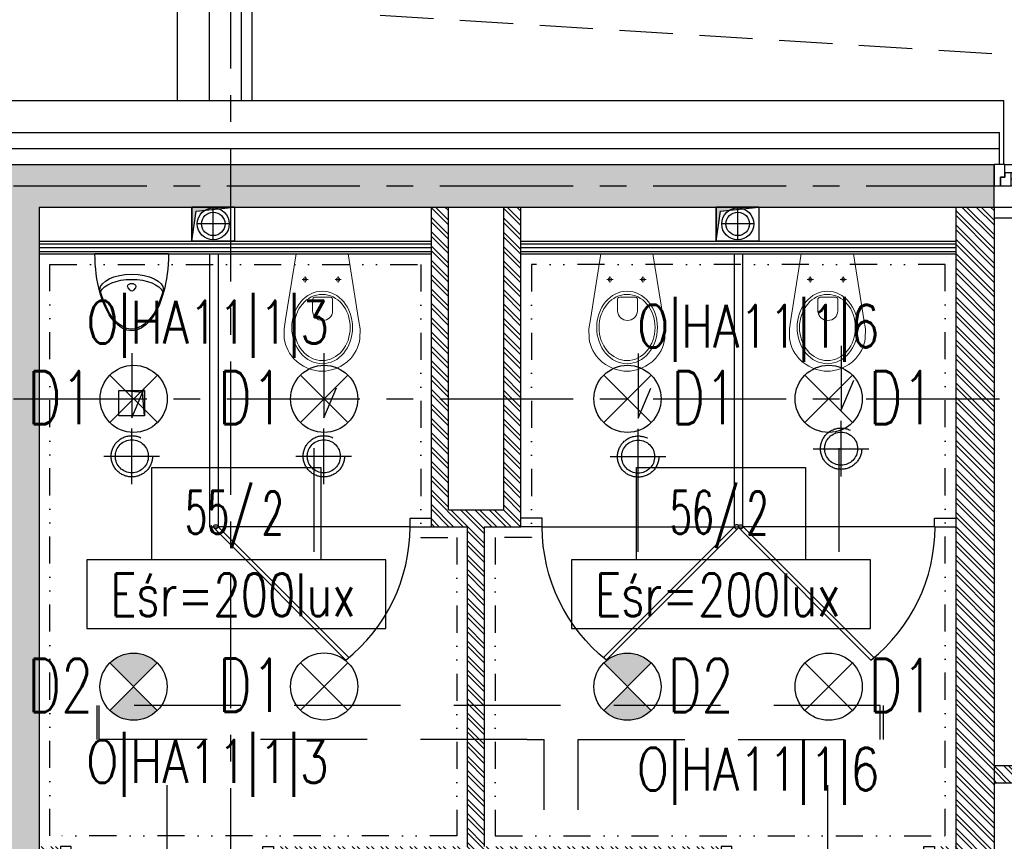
# Model space of a CAD drawing. Extents: x 41755 to 123924, y -112333 to 86187.
# Tile 256 of 256: x 106712 to 107174, y -5718 to -5333. Entities that reach past the tile are written whole.
import ezdxf
from ezdxf.enums import TextEntityAlignment as Align

# ---------------------------------------------------------------- set-up
doc = ezdxf.new("R2010")
doc.units = 0
doc.header["$LTSCALE"] = 50
for name, pattern in [('CENTER', [2, 1.25, -0.25, 0.25, -0.25]), ('DASHED', [0.75, 0.5, -0.25]), ('DIVIDE', [31.75, 12.7, -6.35, 0, -6.35, 0, -6.35])]:
    doc.linetypes.add(name, pattern=pattern)
doc.layers.get('0').update_dxf_attribs({"color": 101, "linetype": 'CONTINUOUS'})
for name, color, linetype in [('Drz---drzwi', 5, 'CONTINUOUS'), ('E-90', 6, 'CONTINUOUS'), ('E35', 6, 'CONTINUOUS'), ('Ins-kan', 54, 'CONTINUOUS'), ('Ins-went', 141, 'CONTINUOUS'), ('Okn---okna', 5, 'CONTINUOUS'), ('Opis-pom', 6, 'CONTINUOUS'), ('Opis_pom_ramka', 6, 'CONTINUOUS'), ('Os-osie glowne', 1, 'CENTER'), ('Sc-beton', 7, 'CONTINUOUS'), ('Sc-beton-hatch', 86, 'CONTINUOUS'), ('Sc-cegla pustak', 42, 'CONTINUOUS'), ('Sc-cegla pustak-hatch', 8, 'CONTINUOUS'), ('Sc-drewno', 22, 'CONTINUOUS'), ('Sc-gk', 120, 'CONTINUOUS'), ('Sc-gk-hatch', 8, 'CONTINUOUS'), ('Sc-izolacja term-styropian', 151, 'STYROPIAN-KA'), ('Sc-silikat', 61, 'CONTINUOUS'), ('Sc-systemowe', 150, 'CONTINUOUS'), ('Suf-widok', 8, 'CONTINUOUS'), ('W-idok', 8, 'CONTINUOUS'), ('W-otwor-strop', 1, 'CONTINUOUS'), ('Wyp-sanitar', 131, 'CONTINUOUS')]:
    doc.layers.add(name, color=color, linetype=linetype)
doc.styles.add('KA wymiar', font='romans.shx', dxfattribs={"width": 0.6})
doc.styles.add('ROMANS', font='romans', dxfattribs={"width": 0.85})
doc.linetypes.add('BATTING', pattern='A,0.0001,-0.1,[134,ltypeshp.shx,S=0.1,R=0,X=-0.1,Y=0],-0.2,[134,ltypeshp.shx,S=0.1,R=180,X=0.1,Y=0],-0.1', length=0.4001)
doc.linetypes.add('STYROPIAN-KA', pattern='A,0.0001,-0.1,[135,ltypeshp.shx,S=0.1,R=0,X=-0.1,Y=0],0,[135,ltypeshp.shx,S=0.1,R=180,X=0.1,Y=0],-0.1', length=0.2001)
pattern_1 = [(135, (48983.4185, 565.478), (-3.36759605, -3.36759605), []), (135, (48983.4185, 567.723), (-3.36759605, -3.36759605), [])]

# ---------------------------------------------------------------- blocks, each defined once
blk = doc.blocks.new('_0630_pisuar')
at = {"linetype": 'Continuous'}
for p, q in [((-17.24, 0), (17.24, 0)), ((-1.75, -15.85), (-0.88, -17.02)), ((-0.87, -14.1), (0.87, -14.1)), ((1.75, -15.85), (0.88, -17.02))]:
    blk.add_line(p, q, dxfattribs=at)
for centre, start, end in [((-0.87, -15.2), 90, 216.8823), ((0, -16.36), 216.8823, 323.1177), ((0.87, -15.2), 323.1177, 90)]:
    blk.add_arc(centre, 1.09, start, end, dxfattribs=at)
for centre, major_axis, ratio, start_param, end_param in [((0, 0), (0, -36), 0.478823, 4.712389, 7.853982), ((0, -16.84), (-14.92, 0), 0.492275, 3.141593, 6.283185), ((0, -19.29), (-14.92, 0), 0.492275, 3.348063, 6.076813)]:
    blk.add_ellipse(centre, major_axis=major_axis, ratio=ratio, start_param=start_param, end_param=end_param, dxfattribs=at)
blk.add_spline([(-14.92, -16.84), (-5.95, -32.9), (0.03, -35.33), (5.88, -32.9), (14.92, -16.84)], degree=3, dxfattribs=at)
blk = doc.blocks.new('_0630_DRZWI_90')
at = {"ltscale": 7}
for p, q in [((5, 8), (5, 98)), ((6.8, 8), (6.8, 97.98))]:
    blk.add_line(p, q, dxfattribs=at)
at = {"ltscale": 25}
for p, q in [((50, 19.7), (50, -28.9)), ((5, 8), (0, 8)), ((0, 8), (5, 8)), ((0, 0), (0, 8)), ((95, 8), (5, 8)), ((5, 8), (5, 0)), ((95, 8), (95, 0)), ((100, 8), (95, 8)), ((100, 0), (100, 8)), ((5, 0), (0, 0)), ((5, 0), (0, 0)), ((95, 0), (100, 0)), ((95, 0), (100, 0))]:
    blk.add_line(p, q, dxfattribs=at)
at = {"ltscale": 7}
blk.add_arc((5, 8), 90, 0, 90, dxfattribs=at)
blk = doc.blocks.new('_jhgjdfjghsdjgfhjfgjkfghgf')
at = {"ltscale": 25}
for p, q in [((0, 91.14), (0, 1.14)), ((11.7, 46.14), (-36.9, 46.14))]:
    blk.add_line(p, q, dxfattribs=at)
at = {"ltscale": 7}
for p, q in [((0, 1.14), (61.33, 62.47)), ((1.27, -0.13), (62.47, 61.07))]:
    blk.add_line(p, q, dxfattribs=at)
blk.add_circle((0, 0), 1)
blk.add_arc((0.02, 11.25), 79.88, 38.5768, 90.0142, dxfattribs=at)
blk = doc.blocks.new('_KOLO_WC_PODWIESZONE')
at = {"lineweight": 0}
for p, q in [((-12.21, 0), (-17.15, -30.7)), ((-12.21, 0), (12.21, 0)), ((12.21, 0), (17.15, -30.7)), ((-8.01, -11.98), (-9.42, -11.98)), ((-8.01, -11.98), (-8.01, -10.54)), ((-8.01, -11.98), (-6.53, -11.98)), ((-8.01, -11.98), (-8.01, -13.41)), ((7.49, -11.98), (6.08, -11.98)), ((7.49, -11.98), (7.49, -10.54)), ((7.49, -11.98), (8.97, -11.98)), ((7.49, -11.98), (7.49, -13.41)), ((-4.44, -21.51), (-4.44, -26.77)), ((-3.5, -20.21), (4, -20.21)), ((4.94, -21.51), (4.94, -26.77)), ((-17.15, -30.7), (-17.82, -35.14)), ((17.15, -30.7), (17.82, -35.14)), ((-17.82, -35.14), (-17.77, -39.69)), ((17.82, -35.14), (17.77, -39.69)), ((-17.77, -39.69), (-17.51, -41.08)), ((-17.51, -41.08), (-17.12, -42.53)), ((17.51, -41.08), (17.12, -42.53)), ((17.77, -39.69), (17.51, -41.08)), ((-17.12, -42.53), (-16.6, -43.93)), ((-16.6, -43.93), (-15.97, -45.29)), ((-15.97, -45.29), (-15.22, -46.59)), ((15.97, -45.29), (15.22, -46.59)), ((16.6, -43.93), (15.97, -45.29)), ((17.12, -42.53), (16.6, -43.93)), ((-15.22, -46.59), (-14.37, -47.83)), ((-14.37, -47.83), (-13.41, -48.99)), ((-13.41, -48.99), (-11.77, -50.6)), ((-11.77, -50.6), (-10, -51.94)), ((11.77, -50.6), (10, -51.94)), ((13.41, -48.99), (11.77, -50.6)), ((14.37, -47.83), (13.41, -48.99)), ((15.22, -46.59), (14.37, -47.83)), ((-10, -51.94), (-8.71, -52.72)), ((-8.71, -52.72), (-6.54, -53.77)), ((-6.54, -53.77), (-5.07, -54.25)), ((-5.07, -54.25), (-3.02, -54.72)), ((-3.02, -54.72), (-1.52, -54.92)), ((-1.52, -54.92), (0, -55)), ((1.52, -54.92), (0, -55)), ((3.02, -54.72), (1.52, -54.92)), ((5.07, -54.25), (3.02, -54.72)), ((6.54, -53.77), (5.07, -54.25)), ((8.71, -52.72), (6.54, -53.77)), ((10, -51.94), (8.71, -52.72))]:
    blk.add_line(p, q, dxfattribs=at)
for centre, radius, start, end in [((-3.24, -21.39), 1.2, 102.2339, 185.8899), ((3.75, -21.39), 1.2, 354.1101, 77.7661), ((0.25, -26.54), 4.7, 182.8022, 357.1978)]:
    blk.add_arc(centre, radius, start, end, dxfattribs=at)
for centre in [(-8.01, -11.98), (7.49, -11.98)]:
    blk.add_ellipse(centre, major_axis=(0.599, 0.599), ratio=1, start_param=5.497787, end_param=11.780972, dxfattribs=at)
for major_axis, ratio in [((0, -17), 0.838235), ((0, -15.54), 0.845174)]:
    blk.add_ellipse((0.05, -34.5), major_axis=major_axis, ratio=ratio, dxfattribs=at)
blk = doc.blocks.new('_FIUETUR')
for p, q in [((-377, -19.75), (-5, -19.75)), ((-260, -23.75), (-374, -23.75)), ((-260, -26.75), (-374, -26.75)), ((-130, -23.75), (-244, -23.75)), ((-130, -26.75), (-244, -26.75)), ((-8, -23.75), (-114, -23.75)), ((-8, -26.75), (-114, -26.75)), ((-8, -29.75), (-374, -29.75)), ((-382, -39.75), (-382, -44.75)), ((-382, -39.75), (0, -39.75)), ((0, -44.75), (0, -39.75)), ((-382, -44.75), (0, -44.75))]:
    blk.add_line(p, q)
for points in [[(-377, -19.75), (-382, -19.75), (-382, -29.75), (-379, -29.75), (-379, -25.75), (-377, -25.75)], [(-257, -19.75), (-252, -19.75), (-252, -29.75), (-255, -29.75), (-255, -25.75), (-257, -25.75)], [(-247, -19.75), (-252, -19.75), (-252, -29.75), (-249, -29.75), (-249, -25.75), (-247, -25.75)], [(-127, -19.75), (-122, -19.75), (-122, -29.75), (-125, -29.75), (-125, -25.75), (-127, -25.75)], [(-117, -19.75), (-122, -19.75), (-122, -29.75), (-119, -29.75), (-119, -25.75), (-117, -25.75)], [(-5, -19.75), (0, -19.75), (0, -29.75), (-3, -29.75), (-3, -25.75), (-5, -25.75)], [(-374, -23.75), (-377, -23.75), (-377, -25.75), (-379, -25.75), (-379, -29.75), (-377, -29.75), (-374, -29.75)], [(-260, -23.75), (-257, -23.75), (-257, -25.75), (-255, -25.75), (-255, -29.75), (-257, -29.75), (-260, -29.75)], [(-244, -23.75), (-247, -23.75), (-247, -25.75), (-249, -25.75), (-249, -29.75), (-247, -29.75), (-244, -29.75)], [(-130, -23.75), (-127, -23.75), (-127, -25.75), (-125, -25.75), (-125, -29.75), (-127, -29.75), (-130, -29.75)], [(-114, -23.75), (-117, -23.75), (-117, -25.75), (-119, -25.75), (-119, -29.75), (-117, -29.75), (-114, -29.75)], [(-8, -23.75), (-5, -23.75), (-5, -25.75), (-3, -25.75), (-3, -29.75), (-5, -29.75), (-8, -29.75)]]:
    blk.add_lwpolyline(points, close=True)
blk = doc.blocks.new('_opis_pom_metka')
at = {"layer": 'Opis_pom_ramka'}
blk.add_lwpolyline([(-33.13, 0), (32.87, 0), (32.87, -36), (-33.13, -36)], close=True, dxfattribs=at)
at = {"style": 'KA wymiar', "width": 0.6}
blk.add_attdef('KO/', text='', height=16.8, dxfattribs=at).set_placement((3.45, -25.87), align=Align.RIGHT)
blk.add_attdef('NR', (3.8, -26.16), '', height=16.8, dxfattribs=at)

msp = doc.modelspace()

# ---------------------------------------------------------------- hatches: boundary and pattern name
at = {"layer": 'E35'}
h = msp.add_hatch(color=256, dxfattribs=at)
edge = h.paths.add_edge_path()
edge.add_line((106765.285, -5645.643), (106754.148, -5656.78))
edge.add_ellipse((106765.285, -5645.643), major_axis=(11.137, 11.137), ratio=1, start_angle=180, end_angle=270)
edge.add_line((106776.422, -5656.78), (106765.285, -5645.643))
edge = h.paths.add_edge_path()
edge.add_line((106754.148, -5634.506), (106765.285, -5645.643))
edge.add_line((106765.285, -5645.643), (106776.422, -5634.506))
edge.add_ellipse((106765.285, -5645.643), major_axis=(11.137, 11.137), ratio=1, start_angle=360, end_angle=450)
h = msp.add_hatch(color=256, dxfattribs=at)
edge = h.paths.add_edge_path()
edge.add_line((106996.936, -5645.643), (106985.799, -5656.78))
edge.add_ellipse((106996.936, -5645.643), major_axis=(11.137, 11.137), ratio=1, start_angle=180, end_angle=270)
edge.add_line((107008.073, -5656.78), (106996.936, -5645.643))
edge = h.paths.add_edge_path()
edge.add_line((106985.799, -5634.506), (106996.936, -5645.643))
edge.add_line((106996.936, -5645.643), (107008.073, -5634.506))
edge.add_ellipse((106996.936, -5645.643), major_axis=(11.137, 11.137), ratio=1, start_angle=360, end_angle=450)
at = {"layer": 'Sc-beton-hatch'}
h = msp.add_hatch(dxfattribs=at)
h.set_pattern_fill('ANSI33', color=256, style=0)
h.set_pattern_definition([(45, (48983.4185, 565.478), (-4.49012806, 4.49012806), []), (45, (48987.9087, 565.478), (-4.49012806, 4.49012806), [3.175, -1.5875])])
h.paths.add_polyline_path([(110735.966, -5930.641), (110735.966, -5910.641), (110669.966, -5910.641), (110669.966, -5930.641)])
h.paths.add_polyline_path([(110595.966, -5930.641), (110595.966, -5910.641), (110380.966, -5910.641), (110380.966, -5930.641)])
h.paths.add_polyline_path([(110480.966, -5420.641), (110480.966, -5400.641), (110420.966, -5400.641), (110420.966, -5420.641), (110440.966, -5420.641)])
h.paths.add_polyline_path([(110038.966, -5420.641), (110038.966, -5400.641), (109530.966, -5400.641), (109530.966, -5420.641), (109570.966, -5420.641), (109570.966, -5910.641), (109369.466, -5910.641), (109369.466, -5930.641), (110280.966, -5930.641), (110280.966, -5910.641), (109590.966, -5910.641), (109590.966, -5420.641)])
h.paths.add_polyline_path([(109170.966, -6150.641), (109170.966, -6170.641), (110210.966, -6170.641), (110210.966, -6150.641)])
h.paths.add_polyline_path([(108990.966, -5910.641), (108990.966, -5850.641), (108970.966, -5850.641), (108970.966, -5910.641), (108670.966, -5910.641), (108670.966, -5930.641), (109239.466, -5930.641), (109239.466, -5910.641)])
h.paths.add_polyline_path([(108990.966, -5655.641), (108970.966, -5655.641), (108970.966, -5675.641), (108990.966, -5675.641)])
h.paths.add_polyline_path([(108950.966, -5400.641), (108950.966, -5420.641), (108970.966, -5420.641), (108970.966, -5480.641), (108990.966, -5480.641), (108990.966, -5420.641), (109010.966, -5420.641), (109010.966, -5400.641)])
h.paths.add_polyline_path([(108342.966, -5400.641), (108342.966, -5973.641), (108362.966, -5973.641), (108362.966, -5930.641), (108540.966, -5930.641), (108540.966, -5910.641), (108362.966, -5910.641), (108362.966, -5420.641), (108640.966, -5420.641), (108640.966, -5400.641)])
h.paths.add_polyline_path([(107982.966, -5400.641), (107982.966, -5420.641), (108320.966, -5420.641), (108320.966, -5910.641), (108298.966, -5910.641), (108298.966, -5930.641), (108320.966, -5930.641), (108320.966, -5973.641), (108340.966, -5973.641), (108340.966, -5400.641)])
h.paths.add_polyline_path([(108362.966, -6150.641), (108362.966, -6108.641), (108342.966, -6108.641), (108342.966, -6170.641), (108740.966, -6170.641), (108740.966, -6150.641)])
h.paths.add_polyline_path([(108340.966, -6170.641), (108340.966, -6108.641), (108320.966, -6108.641), (108320.966, -6150.641), (107700.966, -6150.641), (107700.966, -6170.641)])
h.paths.add_polyline_path([(107995.966, -5910.641), (107995.966, -5930.641), (108238.966, -5930.641), (108238.966, -5910.641)], flags=17)
h.paths.add_polyline_path([(107799.966, -5910.641), (107799.966, -5930.641), (107865.966, -5930.641), (107865.966, -5910.641)])
h.paths.add_polyline_path([(107725.966, -5930.641), (107725.966, -5910.641), (107550.966, -5910.641), (107550.966, -5930.641)])
h.paths.add_polyline_path([(107430.966, -5930.641), (107430.966, -5910.641), (107308.966, -5910.641), (107308.966, -5930.641)])
h.paths.add_polyline_path([(106300.966, -6150.641), (106300.966, -6170.641), (107340.966, -6170.641), (107340.966, -6150.641)])
h.paths.add_polyline_path([(107188.966, -5930.641), (107188.966, -5910.641), (107140.966, -5910.641), (107140.966, -5930.641)])
h.paths.add_polyline_path([(107040.966, -5930.641), (107040.966, -5910.641), (106830.966, -5910.641), (106830.966, -5930.641)], flags=16)
h.paths.add_polyline_path([(107168.966, -5420.641), (107168.966, -5400.641), (106660.966, -5400.641), (106660.966, -5420.641), (106700.966, -5420.641), (106700.966, -5910.641), (106618.966, -5910.641), (106618.966, -5930.641), (106730.966, -5930.641), (106730.966, -5910.641), (106720.966, -5910.641), (106720.966, -5420.641)])
h.paths.add_polyline_path([(106518.966, -5930.641), (106518.966, -5910.641), (106291.966, -5910.641), (106291.966, -5930.641)])
h.paths.add_polyline_path([(106120.966, -5910.641), (106120.966, -5420.641), (106140.966, -5420.641), (106140.966, -5400.641), (106080.966, -5400.641), (106080.966, -5420.641), (106100.966, -5420.641), (106100.966, -5910.641), (105979.966, -5910.641), (105979.966, -5930.641), (106191.966, -5930.641), (106191.966, -5910.641)])
h.paths.add_polyline_path([(105659.966, -5910.641), (105659.966, -5930.641), (105879.966, -5930.641), (105879.966, -5910.641)])
h.paths.add_polyline_path([(105492.966, -6150.641), (105492.966, -6108.641), (105472.966, -6108.641), (105472.966, -6170.641), (105870.966, -6170.641), (105870.966, -6150.641)])
h.paths.add_polyline_path([(105559.966, -5930.641), (105559.966, -5910.641), (105492.966, -5910.641), (105492.966, -5420.641), (105770.966, -5420.641), (105770.966, -5400.641), (105472.966, -5400.641), (105472.966, -5973.641), (105492.966, -5973.641), (105492.966, -5930.641)])
h.paths.add_polyline_path([(105450.966, -5910.641), (105428.966, -5910.641), (105428.966, -5930.641), (105450.966, -5930.641), (105450.966, -5973.641), (105470.966, -5973.641), (105470.966, -5400.641), (105112.966, -5400.641), (105112.966, -5420.641), (105450.966, -5420.641)])
h.paths.add_polyline_path([(105470.966, -6170.641), (105470.966, -6108.641), (105450.966, -6108.641), (105450.966, -6150.641), (104830.966, -6150.641), (104830.966, -6170.641)])
h.paths.add_polyline_path([(105260.966, -5910.641), (105260.966, -5930.641), (105368.966, -5930.641), (105368.966, -5910.641)], flags=16)
h.paths.add_polyline_path([(105160.966, -5930.641), (105160.966, -5910.641), (105059.966, -5910.641), (105059.966, -5930.641)])
h.paths.add_polyline_path([(105014.966, -5930.641), (105014.966, -5910.641), (104929.966, -5910.641), (104929.966, -5930.641)])
h.paths.add_polyline_path([(104855.966, -5930.641), (104855.966, -5910.641), (104715.966, -5910.641), (104715.966, -5930.641)])
h.paths.add_polyline_path([(104740.966, -5420.641), (104740.966, -5400.641), (104680.966, -5400.641), (104680.966, -5420.641)])
h.paths.add_polyline_path([(103790.966, -5400.641), (103790.966, -5420.641), (103830.966, -5420.641), (103830.966, -5910.641), (103540.966, -5910.641), (103540.966, -5930.641), (104585.966, -5930.641), (104585.966, -5910.641), (103850.966, -5910.641), (103850.966, -5420.641), (104298.966, -5420.641), (104298.966, -5400.641)])
h.paths.add_polyline_path([(104470.966, -6170.641), (104470.966, -6150.641), (103430.966, -6150.641), (103430.966, -6170.641)])
h.paths.add_polyline_path([(103440.966, -5930.641), (103440.966, -5910.641), (103250.966, -5910.641), (103250.966, -5420.641), (103270.966, -5420.641), (103270.966, -5400.641), (103210.966, -5400.641), (103210.966, -5420.641), (103230.966, -5420.641), (103230.966, -5910.641), (103077.966, -5910.641), (103077.966, -5930.641)])
h.paths.add_polyline_path([(103000.966, -6170.641), (103000.966, -6150.641), (102422.966, -6150.641), (102422.966, -6108.641), (102402.966, -6108.641), (102402.966, -6170.641)])
h.paths.add_polyline_path([(102977.966, -5930.641), (102977.966, -5910.641), (102653.966, -5910.641), (102653.966, -5930.641)])
h.paths.add_polyline_path([(102553.966, -5930.641), (102553.966, -5910.641), (102422.966, -5910.641), (102422.966, -5520.641), (102452.966, -5520.641), (102452.966, -5500.641), (102422.966, -5500.641), (102422.966, -5400.641), (102402.966, -5400.641), (102402.966, -5973.641), (102422.966, -5973.641), (102422.966, -5930.641)])
h.paths.add_polyline_path([(102582.966, -5500.641), (102552.966, -5500.641), (102552.966, -5520.641), (102602.966, -5520.641), (102602.966, -5420.641), (102642.966, -5420.641), (102642.966, -5400.641), (102582.966, -5400.641)])
at = {"layer": 'Sc-cegla pustak-hatch'}
h = msp.add_hatch(dxfattribs=at)
h.set_pattern_fill('ANSI32', color=256, scale=0.5, angle=90, style=0)
h.set_pattern_definition(pattern_1)
h.paths.add_polyline_path([(111108.966, -5701.641), (111190.966, -5701.641), (111190.966, -5683.641), (111090.966, -5683.641), (111090.966, -5910.641), (111108.966, -5910.641)])
h.paths.add_polyline_path([(110577.966, -5878.641), (110577.966, -5910.641), (110587.592, -5910.641), (110587.592, -5901.87), (110595.966, -5901.87), (110595.966, -5896.641), (110669.966, -5896.641), (110669.966, -5910.641), (110687.966, -5910.641), (110687.966, -5878.641)])
h.paths.add_polyline_path([(110460.966, -5870.641), (110442.966, -5870.641), (110442.966, -5910.641), (110460.966, -5910.641)])
h.paths.add_polyline_path([(110460.966, -5420.641), (110442.966, -5420.641), (110442.966, -5770.641), (110460.966, -5770.641)])
h.paths.add_polyline_path([(108220.966, -5683.641), (108220.966, -5910.641), (108238.966, -5910.641), (108238.966, -5701.641), (108320.966, -5701.641), (108320.966, -5683.641)])
h.paths.add_polyline_path([(107707.966, -5878.641), (107707.966, -5910.641), (107717.872, -5910.641), (107717.872, -5903.691), (107725.966, -5903.691), (107725.966, -5896.641), (107799.966, -5896.641), (107799.966, -5910.641), (107817.966, -5910.641), (107817.966, -5878.641)])
h.paths.add_polyline_path([(107588.966, -5655.641), (107570.966, -5655.641), (107570.966, -5910.641), (107588.966, -5910.641)])
h.paths.add_polyline_path([(107588.966, -5420.641), (107570.966, -5420.641), (107570.966, -5480.641), (107588.966, -5480.641)])
h.paths.add_polyline_path([(107168.966, -5420.641), (107150.966, -5420.641), (107150.966, -5910.641), (107168.966, -5910.641)])
h.paths.add_polyline_path([(106440.966, -5910.641), (106458.966, -5910.641), (106458.966, -5418.641), (106530.966, -5418.641), (106530.966, -5400.641), (106400.966, -5400.641), (106400.966, -5418.641), (106440.966, -5418.641)])
h.paths.add_polyline_path([(105744.966, -5420.641), (105726.966, -5420.641), (105726.966, -5910.641), (105744.966, -5910.641)])
h.paths.add_polyline_path([(105350.966, -5683.641), (105350.966, -5910.641), (105368.966, -5910.641), (105368.966, -5701.641), (105450.966, -5701.641), (105450.966, -5683.641)])
h.paths.add_polyline_path([(105150.966, -5420.641), (105132.966, -5420.641), (105132.966, -5910.641), (105150.966, -5910.641)])
h.paths.add_polyline_path([(104837.966, -5878.641), (104837.966, -5910.641), (104847.592, -5910.641), (104847.592, -5901.87), (104855.966, -5901.87), (104855.966, -5896.641), (104929.966, -5896.641), (104929.966, -5910.641), (104947.966, -5910.641), (104947.966, -5878.641)])
h.paths.add_polyline_path([(102824.966, -5418.641), (102926.966, -5418.641), (102926.966, -5400.641), (102784.966, -5400.641), (102784.966, -5418.641), (102806.966, -5418.641), (102806.966, -5910.641), (102824.966, -5910.641)])
h = msp.add_hatch(dxfattribs=at)
h.set_pattern_fill('ANSI32', color=256, scale=0.5, angle=90, style=0)
h.set_pattern_definition(pattern_1)
h.paths.add_polyline_path([(106929.966, -5570.641), (106946.966, -5570.641), (106946.966, -5420.641), (106938.966, -5420.641), (106938.966, -5562.641), (106912.966, -5562.641), (106912.966, -5420.641), (106904.966, -5420.641), (106904.966, -5570.641), (106921.966, -5570.641), (106921.966, -5720.641), (106830.966, -5720.641), (106830.966, -5728.641), (106904.966, -5728.641), (106904.966, -5910.641), (106912.966, -5910.641), (106912.966, -5728.641), (106938.966, -5728.641), (106938.966, -5910.641), (106946.966, -5910.641), (106946.966, -5728.641), (107040.966, -5728.641), (107040.966, -5720.641), (106929.966, -5720.641)])
h.paths.add_polyline_path([(106720.966, -5720.641), (106720.966, -5728.641), (106730.966, -5728.641), (106730.966, -5720.641)])
h.paths.add_polyline_path([(107150.966, -5728.641), (107150.966, -5720.641), (107140.966, -5720.641), (107140.966, -5728.641)])
h.paths.add_polyline_path([(107168.966, -5682.641), (107168.966, -5690.641), (107348.966, -5690.641), (107348.966, -5783.641), (107365.966, -5783.641), (107365.966, -5910.641), (107373.966, -5910.641), (107373.966, -5783.641), (107390.966, -5783.641), (107390.966, -5690.641), (107570.966, -5690.641), (107570.966, -5682.641)])
h.paths.add_polyline_path([(107382.966, -5690.641), (107356.966, -5690.641), (107356.966, -5775.641), (107382.966, -5775.641)], flags=17)
at = {"layer": 'W-otwor-strop', "ltscale": 0.5}
for points in [[(106812.571, -5420.641), (106792.571, -5420.641), (106792.571, -5436.641), (106794.571, -5422.641)], [(107058.571, -5420.641), (107038.571, -5420.641), (107038.571, -5436.641), (107040.571, -5422.641)]]:
    msp.add_hatch(color=256, dxfattribs=at).paths.add_polyline_path(points)
at = {"layer": 'W-otwor-strop'}
msp.add_hatch(color=256, dxfattribs=at).paths.add_polyline_path([(106758.421, -5506.642), (106770.411, -5506.642), (106770.411, -5518.642), (106769.41, -5507.642)])

# ---------------------------------------------------------------- linework, layer by layer
at = {"layer": 'E35'}
for p, q in [((106776.436, -5521.764), (106754.162, -5499.49)), ((106776.436, -5499.49), (106754.162, -5521.764)), ((106865.846, -5521.764), (106843.572, -5499.49)), ((106865.846, -5499.49), (106843.572, -5521.764)), ((107008.087, -5521.764), (106985.813, -5499.49)), ((107008.087, -5499.49), (106985.813, -5521.764)), ((107102.474, -5521.764), (107080.2, -5499.49)), ((107102.474, -5499.49), (107080.2, -5521.764)), ((106776.422, -5656.78), (106754.148, -5634.506)), ((106776.422, -5634.506), (106754.148, -5656.78)), ((106865.846, -5656.64), (106843.572, -5634.366)), ((106865.846, -5634.366), (106843.572, -5656.64)), ((106985.799, -5656.78), (107008.073, -5634.506)), ((106985.799, -5634.506), (107008.073, -5656.78)), ((107102.474, -5656.78), (107080.2, -5634.506)), ((107102.474, -5634.506), (107080.2, -5656.78))]:
    msp.add_line(p, q, dxfattribs=at)
at = {"layer": 'E35', "linetype": 'Continuous', "ltscale": 0.3}
for points in [[(106743.293, -5618.331), (106883.626, -5618.331), (106883.626, -5586.052), (106743.293, -5586.052)], [(106970.684, -5618.331), (107111.017, -5618.331), (107111.017, -5586.052), (106970.684, -5586.052)]]:
    msp.add_lwpolyline(points, close=True, dxfattribs=at)
at = {"layer": 'E35'}
for centre in [(106765.299, -5510.627), (106854.709, -5510.627), (106996.95, -5510.627), (107091.337, -5510.627), (106765.285, -5645.643), (106854.709, -5645.503), (106996.936, -5645.643), (107091.337, -5645.643)]:
    msp.add_circle(centre, 15.75, dxfattribs=at)
at = {"layer": 'Ins-kan', "ltscale": 0.2}
for p, q in [((106802.67, -5436.073), (106802.67, -5421.073)), ((107048.67, -5436.073), (107048.67, -5421.073)), ((106810.17, -5428.573), (106795.17, -5428.573)), ((107056.17, -5428.573), (107041.17, -5428.573))]:
    msp.add_line(p, q, dxfattribs=at)
for centre, radius in [((106802.67, -5428.573), 7.5), ((107048.67, -5428.573), 7.5), ((106802.67, -5428.573), 5.5), ((107048.67, -5428.573), 5.5)]:
    msp.add_circle(centre, radius, dxfattribs=at)
at = {"layer": 'Ins-went', "linetype": 'DASHED', "ltscale": 2}
for p, q in [((107097.172, -5547.063, 4726.773), (107097.172, -5520.948, 4726.773)), ((106764.465, -5550.618, 4726.773), (106764.465, -5524.503, 4726.773)), ((106854.517, -5550.618, 4726.773), (106854.517, -5524.503, 4726.773)), ((107001.966, -5550.76, 4726.773), (107001.966, -5524.645, 4726.773)), ((106751.407, -5537.561, 4726.773), (106777.523, -5537.561, 4726.773)), ((106841.459, -5537.561, 4726.773), (106867.574, -5537.561, 4726.773)), ((107084.114, -5534.005, 4726.773), (107110.23, -5534.005, 4726.773)), ((106988.908, -5537.703, 4726.773), (107015.024, -5537.703, 4726.773)), ((106748.177, -5670.456), (106748.177, -5654.456)), ((107115.56, -5654.456), (106749.204, -5654.456)), ((106749.204, -5670.456), (106749.204, -5654.456)), ((107115.56, -5670.456), (107115.56, -5654.456)), ((107117.083, -5670.456), (107117.083, -5654.456)), ((106949.828, -5670.456), (106749.204, -5670.456)), ((106949.828, -5670.456), (106957.828, -5670.456)), ((106957.828, -5778.304), (106957.828, -5670.456)), ((106973.828, -5778.304), (106973.828, -5670.456)), ((106973.828, -5670.456), (107115.56, -5670.456))]:
    msp.add_line(p, q, dxfattribs=at)
at = {"layer": 'Ins-went', "linetype": 'DASHED', "ltscale": 2, "elevation": 4726.773}
for points in [[(107097.172, -5485.71), (107097.172, -5515.948), (107103.194, -5501.934)], [(106764.465, -5489.265), (106764.465, -5519.503), (106770.487, -5505.49)], [(106854.517, -5489.265), (106854.517, -5519.503), (106860.539, -5505.49)], [(107001.966, -5489.407), (107001.966, -5519.645), (107007.988, -5505.631)]]:
    msp.add_lwpolyline(points, dxfattribs=at)
at = {"layer": 'Ins-went', "linetype": 'DASHED', "ltscale": 2}
for centre, radius in [((106764.465, -5537.561, 4726.773), 9.68), ((106854.517, -5537.561, 4726.773), 9.68), ((107001.966, -5537.703, 4726.773), 9.68), ((107097.172, -5534.005, 4726.773), 9.68), ((107097.172, -5534.005, 4726.773), 7.744), ((106764.465, -5537.561, 4726.773), 7.744), ((106854.517, -5537.561, 4726.773), 7.744), ((107001.966, -5537.703, 4726.773), 7.744)]:
    msp.add_circle(centre, radius, dxfattribs=at)
at = {"layer": 'Os-osie glowne'}
for points in [[(106810.966, -10955.641), (106810.966, -4978.641)], [(99508.966, -5410.641), (111775.966, -5410.641)], [(99508.966, -5510.641), (111775.966, -5510.641)]]:
    msp.add_lwpolyline(points, dxfattribs=at)
at = {"layer": 'Sc-beton'}
for points in [[(106660.966, -5400.641), (107168.966, -5400.641)], [(107168.966, -5420.641), (107168.966, -5400.641)], [(106720.966, -5420.641), (107168.966, -5420.641)], [(106720.966, -5420.641), (106720.966, -5910.641)]]:
    msp.add_lwpolyline(points, dxfattribs=at)
at = {"layer": 'Sc-cegla pustak'}
for points in [[(107150.966, -5420.642), (107150.966, -5910.642)], [(107168.966, -5420.642), (107168.966, -5910.642)]]:
    msp.add_lwpolyline(points, dxfattribs=at)
at = {"layer": 'Sc-drewno'}
for points in [[(106656.466, -5370.641), (107173.466, -5370.641)], [(107173.466, -5400.641), (107173.466, -5370.641)]]:
    msp.add_lwpolyline(points, dxfattribs=at)
at = {"layer": 'Sc-gk'}
for points in [[(106720.966, -5436.641), (106904.966, -5436.641)], [(106720.966, -5437.841), (106904.966, -5437.841)], [(106946.966, -5436.641), (107150.966, -5436.641)], [(106946.966, -5437.841), (107150.966, -5437.841)], [(106720.966, -5441.441), (106904.966, -5441.441)], [(106720.966, -5442.641), (106904.966, -5442.641)], [(106946.966, -5441.441), (107150.966, -5441.441)], [(106946.966, -5442.641), (107150.966, -5442.641)]]:
    msp.add_lwpolyline(points, dxfattribs=at)
at = {"layer": 'Sc-gk-hatch', "linetype": 'BATTING', "ltscale": 0.09}
for points in [[(106720.966, -5439.641), (106904.966, -5439.641)], [(106946.966, -5439.641), (107150.966, -5439.641)]]:
    msp.add_lwpolyline(points, dxfattribs=at)
at = {"layer": 'Sc-izolacja term-styropian', "linetype": 'ByBlock'}
for points in [[(106658.466, -5385.641), (107171.466, -5385.641)], [(107171.466, -5400.641), (107171.466, -5385.641)]]:
    msp.add_lwpolyline(points, dxfattribs=at)
at = {"layer": 'Sc-izolacja term-styropian', "linetype": 'BATTING', "ltscale": 0.35}
msp.add_lwpolyline([(106658.466, -5393.141), (107171.466, -5393.141)], dxfattribs=at)
at = {"layer": 'Sc-silikat'}
for points in [[(106904.966, -5570.641), (106904.966, -5420.641)], [(106912.966, -5562.641), (106912.966, -5420.641)], [(106938.966, -5562.641), (106938.966, -5420.641)], [(106946.966, -5570.641), (106946.966, -5420.641)], [(106912.966, -5562.641), (106938.966, -5562.641)], [(106904.966, -5570.641), (106921.966, -5570.641)], [(106921.966, -5720.641), (106921.966, -5570.644)], [(106929.966, -5570.641), (106946.966, -5570.641)], [(106929.966, -5720.641), (106929.966, -5570.644)], [(107168.966, -5682.641), (107570.966, -5682.641)], [(107168.966, -5690.641), (107348.966, -5690.641)]]:
    msp.add_lwpolyline(points, dxfattribs=at)
at = {"layer": 'Sc-systemowe'}
for points in [[(106800.966, -5442.641), (106800.966, -5570.641)], [(106804.966, -5442.641), (106804.966, -5570.641)], [(107046.966, -5442.641), (107046.966, -5570.641)], [(107050.966, -5442.641), (107050.966, -5570.641)], [(106894.966, -5570.641), (106894.966, -5566.644), (106904.966, -5566.644)], [(106956.966, -5570.641), (106956.966, -5566.644), (106946.966, -5566.644)], [(107140.966, -5570.641), (107140.966, -5566.644), (107150.966, -5566.644)], [(106800.966, -5570.641), (106804.966, -5570.641)], [(106894.966, -5570.644), (106904.966, -5570.644)], [(106956.966, -5570.641), (106946.966, -5570.641)], [(107046.966, -5570.641), (107050.966, -5570.641)], [(107140.966, -5570.641), (107150.966, -5570.641)]]:
    msp.add_lwpolyline(points, dxfattribs=at)
at = {"layer": 'Suf-widok', "linetype": 'DIVIDE', "ltscale": 0.02}
for points in [[(106725.966, -5447.641), (106899.966, -5447.641), (106899.966, -5575.644), (106916.966, -5575.644), (106916.966, -5715.641), (106725.966, -5715.641)], [(106934.966, -5715.641), (107145.966, -5715.641), (107145.966, -5447.641), (106951.966, -5447.641), (106951.966, -5575.641), (106934.966, -5575.641)]]:
    msp.add_lwpolyline(points, close=True, dxfattribs=at)
at = {"layer": 'W-idok'}
msp.add_line((106800.966, -5370.641), (106800.966, -5265.641), dxfattribs=at)
for points in [[(106785.966, -5370.641), (106785.966, -5285.641), (106750.966, -5285.641), (106750.966, -5292.641), (106728.966, -5292.641), (106728.966, -5228.641), (107245.966, -5228.641)], [(106815.966, -5370.641), (106815.966, -5265.641), (107208.966, -5265.641)], [(106820.966, -5370.641), (106820.966, -5270.641), (107203.966, -5270.641)]]:
    msp.add_lwpolyline(points, dxfattribs=at)
at = {"layer": 'W-idok', "linetype": 'DASHED'}
msp.add_lwpolyline([(106880.966, -5330.641), (107520.966, -5370.641)], dxfattribs=at)
at = {"layer": 'W-otwor-strop', "ltscale": 0.5}
for points in [[(106812.571, -5420.641), (106812.571, -5436.641), (106792.571, -5436.641), (106792.571, -5420.641)], [(106812.571, -5420.641), (106792.571, -5420.641), (106792.571, -5436.641), (106794.571, -5422.641)], [(107058.571, -5420.641), (107058.571, -5436.641), (107038.571, -5436.641), (107038.571, -5420.641)], [(107058.571, -5420.641), (107038.571, -5420.641), (107038.571, -5436.641), (107040.571, -5422.641)], [(106758.421, -5506.642), (106770.411, -5506.642), (106770.411, -5518.642), (106758.421, -5518.642)], [(106758.421, -5506.642), (106770.411, -5506.642), (106770.411, -5518.642), (106769.41, -5507.642)]]:
    msp.add_lwpolyline(points, close=True, dxfattribs=at)

# ---------------------------------------------------------------- block references
at = {"layer": 'Drz---drzwi'}
for name, p, rotation in [('_jhgjdfjghsdjgfhjfgjkfghgf', (106803.827, -5570.641), 270), ('_jhgjdfjghsdjgfhjfgjkfghgf', (107050.105, -5570.641), 270), ('_0630_DRZWI_90', (107140.966, -5720.641), 180)]:
    msp.add_blockref(name, p, dxfattribs=dict(at, rotation=rotation))
at = {"layer": 'Drz---drzwi', "xscale": -1}
for name, p, rotation in [('_jhgjdfjghsdjgfhjfgjkfghgf', (107048.105, -5570.641), 89.99999999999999), ('_0630_DRZWI_90', (106730.966, -5720.641), 180)]:
    msp.add_blockref(name, p, dxfattribs=dict(at, rotation=rotation))
at = {"layer": 'Okn---okna'}
msp.add_blockref('_FIUETUR', (107550.966, -5380.894), dxfattribs=at)
at = {"layer": 'Opis-pom'}
ref = msp.add_blockref('_opis_pom_metka', (106813.613, -5542.852), dxfattribs=dict(at, xscale=1.2, yscale=1.2, zscale=1.2))
ref.add_attrib('KO/', '55/', dxfattribs={"layer": '0', "height": 20.16, "style": 'KA wymiar', "width": 0.6}).set_placement((106821.543, -5573.893), align=Align.RIGHT)
ref.add_attrib('NR', '2', (106825.401, -5574.249), dxfattribs={"layer": '0', "height": 20.16, "style": 'KA wymiar', "width": 0.6})
ref = msp.add_blockref('_opis_pom_metka', (107041.003, -5542.852), dxfattribs=dict(at, xscale=1.2, yscale=1.2, zscale=1.2))
ref.add_attrib('KO/', '56/', dxfattribs={"layer": '0', "height": 20.16, "style": 'KA wymiar', "width": 0.6}).set_placement((107048.933, -5573.893), align=Align.RIGHT)
ref.add_attrib('NR', '2', (107052.791, -5574.249), dxfattribs={"layer": '0', "height": 20.16, "style": 'KA wymiar', "width": 0.6})
at = {"layer": 'Wyp-sanitar', "xscale": -1}
msp.add_blockref('_0630_pisuar', (106764.416, -5442.641), dxfattribs=at)
at = {"layer": 'Wyp-sanitar'}
for p in [(106853.716, -5442.641), (106996.716, -5442.641), (107090.716, -5442.641)]:
    msp.add_blockref('_KOLO_WC_PODWIESZONE', p, dxfattribs=at)

# ---------------------------------------------------------------- texts
at = {"layer": 'E-90', "style": 'ROMANS'}
for s, rotation, width, p in [('O|HA11|1|3', 0, 0.8, (106800.143, -5476.068)), ('O|HA11|1|6', 0, 0.8, (107058.345, -5477.953)), ('Eśr=200lux', 360, 0.75, (106811.949, -5602.483)), ('Eśr=200lux', 360, 0.75, (107039.339, -5602.483)), ('O|HA11|1|3', 0, 0.8, (106799.992, -5682.111)), ('O|HA11|1|6', 360, 0.8, (107058.274, -5685.727))]:
    msp.add_text(s, height=20, rotation=rotation, dxfattribs=dict(at, width=width)).set_placement(p, align=Align.MIDDLE)
at = {"layer": 'E35', "style": 'ROMANS', "width": 0.7}
for s, p in [('D1', (106730.936, -5510.059)), ('D1', (106820.346, -5510.059)), ('D1', (107032.91, -5510.059)), ('D1', (107125.5, -5510.059)), ('D2', (106730.922, -5645.075)), ('D1', (106820.346, -5644.936)), ('D1', (107125.5, -5645.075))]:
    msp.add_text(s, height=25, rotation=360, dxfattribs=at).set_placement(p, align=Align.MIDDLE)
msp.add_text('D2', height=25, dxfattribs=at).set_placement((107031.299, -5645.075), align=Align.MIDDLE)

doc.saveas('drawing.dxf')
